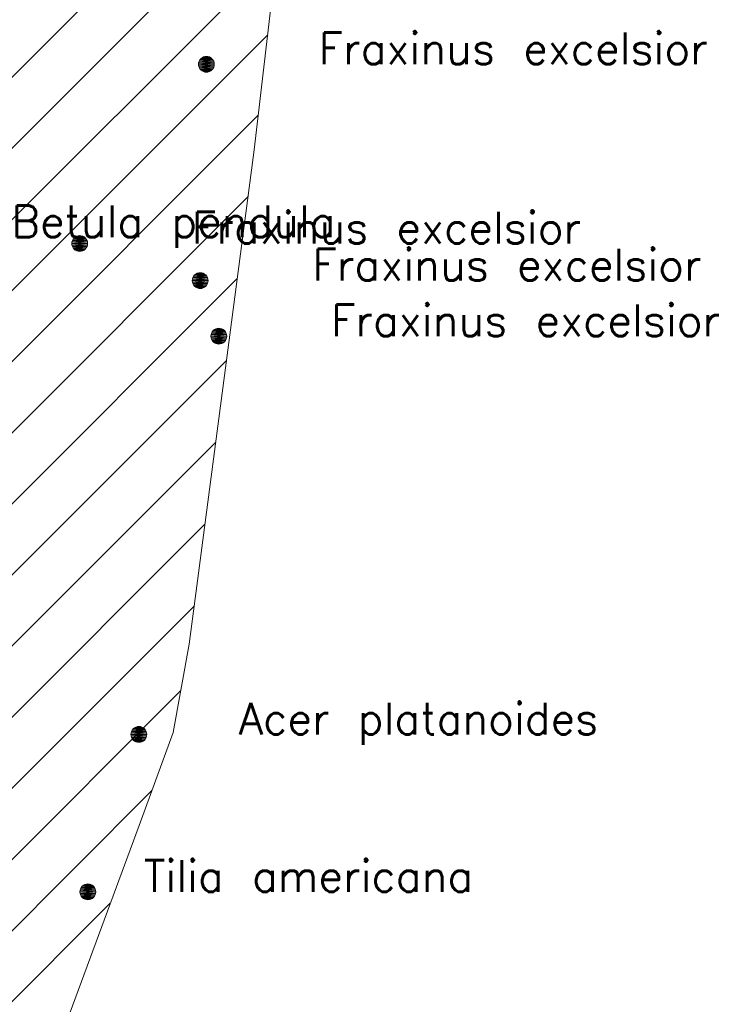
# Model space of a CAD drawing. Header units: metres. Extents: x 102852 to 106916, y 385458 to 392749.
# Tile 18 of 25: x 104658 to 104680, y 386079 to 386110. Entities that reach past the tile are written whole.
import ezdxf
from ezdxf.enums import TextEntityAlignment as Align

# ---------------------------------------------------------------- set-up
doc = ezdxf.new("R2010")
doc.units = ezdxf.units.M
for name, color, linetype, lineweight in [('0-BEPLANTING', 14, 'Continuous', 30), ('B-WE-GR-STRUIK-G', 90, 'Continuous', 13), ('Bomen', 84, 'Continuous', 0), ('Boomsoort', 10, 'Continuous', 0)]:
    doc.layers.add(name, color=color, linetype=linetype, lineweight=lineweight)
doc.styles.add('Style-txt', font='txt.shx')

# ---------------------------------------------------------------- blocks, each defined once
blk = doc.blocks.new('MPOLYGON_514')
at = {"layer": 'Bomen', "flags": 128}
for points in [[(104661.875, 386087.619), (104661.87, 386087.57), (104662.37, 386087.57)], [(104661.889, 386087.666), (104661.875, 386087.619), (104662.365, 386087.619)], [(104661.875, 386087.619), (104662.365, 386087.619), (104662.37, 386087.57)], [(104661.912, 386087.709), (104661.889, 386087.666), (104662.351, 386087.666)], [(104661.889, 386087.666), (104662.351, 386087.666), (104662.365, 386087.619)], [(104661.943, 386087.747), (104661.912, 386087.709), (104662.328, 386087.709)], [(104661.912, 386087.709), (104662.328, 386087.709), (104662.351, 386087.666)], [(104661.981, 386087.778), (104661.943, 386087.747), (104662.297, 386087.747)], [(104661.943, 386087.747), (104662.297, 386087.747), (104662.328, 386087.709)], [(104662.024, 386087.801), (104661.981, 386087.778), (104662.259, 386087.778)], [(104661.981, 386087.778), (104662.259, 386087.778), (104662.297, 386087.747)], [(104662.071, 386087.815), (104662.024, 386087.801), (104662.216, 386087.801)], [(104662.024, 386087.801), (104662.216, 386087.801), (104662.259, 386087.778)], [(104662.12, 386087.82), (104662.071, 386087.815), (104662.169, 386087.815)], [(104662.071, 386087.815), (104662.169, 386087.815), (104662.216, 386087.801)], [(104661.87, 386087.57), (104661.875, 386087.521), (104662.365, 386087.521)], [(104661.87, 386087.57), (104662.37, 386087.57), (104662.365, 386087.521)], [(104661.875, 386087.521), (104661.889, 386087.474), (104662.351, 386087.474)], [(104661.875, 386087.521), (104662.365, 386087.521), (104662.351, 386087.474)], [(104661.889, 386087.474), (104661.912, 386087.431), (104662.328, 386087.431)], [(104661.889, 386087.474), (104662.351, 386087.474), (104662.328, 386087.431)], [(104661.912, 386087.431), (104661.943, 386087.393), (104662.297, 386087.393)], [(104661.912, 386087.431), (104662.328, 386087.431), (104662.297, 386087.393)], [(104661.943, 386087.393), (104661.981, 386087.362), (104662.259, 386087.362)], [(104661.943, 386087.393), (104662.297, 386087.393), (104662.259, 386087.362)], [(104661.981, 386087.362), (104662.024, 386087.339), (104662.216, 386087.339)], [(104661.981, 386087.362), (104662.259, 386087.362), (104662.216, 386087.339)], [(104662.024, 386087.339), (104662.071, 386087.325), (104662.169, 386087.325)], [(104662.024, 386087.339), (104662.216, 386087.339), (104662.169, 386087.325)], [(104662.071, 386087.325), (104662.169, 386087.325), (104662.12, 386087.32)]]:
    blk.add_lwpolyline(points, close=True, dxfattribs=at)
at = {"layer": 'Bomen', "color": 74, "true_color": 0x55aa00, "flags": 128}
for points in [[(104661.87, 386087.57), (104661.875, 386087.619)], [(104661.875, 386087.619), (104661.889, 386087.666)], [(104661.889, 386087.666), (104661.912, 386087.709)], [(104661.912, 386087.709), (104661.943, 386087.747)], [(104661.943, 386087.747), (104661.981, 386087.778)], [(104661.981, 386087.778), (104662.024, 386087.801)], [(104662.024, 386087.801), (104662.071, 386087.815)], [(104662.071, 386087.815), (104662.12, 386087.82)], [(104662.12, 386087.82), (104662.169, 386087.815)], [(104662.169, 386087.815), (104662.216, 386087.801)], [(104662.216, 386087.801), (104662.259, 386087.778)], [(104662.259, 386087.778), (104662.297, 386087.747)], [(104662.297, 386087.747), (104662.328, 386087.709)], [(104662.328, 386087.709), (104662.351, 386087.666)], [(104662.351, 386087.666), (104662.365, 386087.619)], [(104662.365, 386087.619), (104662.37, 386087.57)], [(104661.875, 386087.521), (104661.87, 386087.57)], [(104661.889, 386087.474), (104661.875, 386087.521)], [(104661.912, 386087.431), (104661.889, 386087.474)], [(104661.943, 386087.393), (104661.912, 386087.431)], [(104661.981, 386087.362), (104661.943, 386087.393)], [(104662.024, 386087.339), (104661.981, 386087.362)], [(104662.071, 386087.325), (104662.024, 386087.339)], [(104662.12, 386087.32), (104662.071, 386087.325)], [(104662.169, 386087.325), (104662.12, 386087.32)], [(104662.216, 386087.339), (104662.169, 386087.325)], [(104662.259, 386087.362), (104662.216, 386087.339)], [(104662.297, 386087.393), (104662.259, 386087.362)], [(104662.328, 386087.431), (104662.297, 386087.393)], [(104662.351, 386087.474), (104662.328, 386087.431)], [(104662.365, 386087.521), (104662.351, 386087.474)], [(104662.37, 386087.57), (104662.365, 386087.521)]]:
    blk.add_lwpolyline(points, dxfattribs=at)
at = {"layer": 'Bomen'}
for points in [[(104661.875, 386087.619), (104661.87, 386087.57), (104662.37, 386087.57)], [(104661.889, 386087.666), (104661.875, 386087.619), (104662.365, 386087.619)], [(104661.875, 386087.619), (104662.365, 386087.619), (104662.37, 386087.57)], [(104661.912, 386087.709), (104661.889, 386087.666), (104662.351, 386087.666)], [(104661.889, 386087.666), (104662.351, 386087.666), (104662.365, 386087.619)], [(104661.943, 386087.747), (104661.912, 386087.709), (104662.328, 386087.709)], [(104661.912, 386087.709), (104662.328, 386087.709), (104662.351, 386087.666)], [(104661.981, 386087.778), (104661.943, 386087.747), (104662.297, 386087.747)], [(104661.943, 386087.747), (104662.297, 386087.747), (104662.328, 386087.709)], [(104662.024, 386087.801), (104661.981, 386087.778), (104662.259, 386087.778)], [(104661.981, 386087.778), (104662.259, 386087.778), (104662.297, 386087.747)], [(104662.071, 386087.815), (104662.024, 386087.801), (104662.216, 386087.801)], [(104662.024, 386087.801), (104662.216, 386087.801), (104662.259, 386087.778)], [(104662.12, 386087.82), (104662.071, 386087.815), (104662.169, 386087.815)], [(104662.071, 386087.815), (104662.169, 386087.815), (104662.216, 386087.801)]]:
    blk.add_solid(points, dxfattribs=at)
at = {"layer": 'Bomen', "extrusion": (0, 0, -1)}
for points in [[(-104661.87, 386087.57), (-104661.875, 386087.521), (-104662.365, 386087.521)], [(-104661.87, 386087.57), (-104662.37, 386087.57), (-104662.365, 386087.521)], [(-104661.875, 386087.521), (-104661.889, 386087.474), (-104662.351, 386087.474)], [(-104661.875, 386087.521), (-104662.365, 386087.521), (-104662.351, 386087.474)], [(-104661.889, 386087.474), (-104661.912, 386087.431), (-104662.328, 386087.431)], [(-104661.889, 386087.474), (-104662.351, 386087.474), (-104662.328, 386087.431)], [(-104661.912, 386087.431), (-104661.943, 386087.393), (-104662.297, 386087.393)], [(-104661.912, 386087.431), (-104662.328, 386087.431), (-104662.297, 386087.393)], [(-104661.943, 386087.393), (-104661.981, 386087.362), (-104662.259, 386087.362)], [(-104661.943, 386087.393), (-104662.297, 386087.393), (-104662.259, 386087.362)], [(-104661.981, 386087.362), (-104662.024, 386087.339), (-104662.216, 386087.339)], [(-104661.981, 386087.362), (-104662.259, 386087.362), (-104662.216, 386087.339)], [(-104662.024, 386087.339), (-104662.071, 386087.325), (-104662.169, 386087.325)], [(-104662.024, 386087.339), (-104662.216, 386087.339), (-104662.169, 386087.325)], [(-104662.071, 386087.325), (-104662.169, 386087.325), (-104662.12, 386087.32)]]:
    blk.add_solid(points, dxfattribs=at)
blk = doc.blocks.new('MPOLYGON_638')
at = {"layer": 'Bomen', "flags": 128}
for points in [[(104660.265, 386082.649), (104660.26, 386082.6), (104660.76, 386082.6)], [(104660.279, 386082.696), (104660.265, 386082.649), (104660.755, 386082.649)], [(104660.265, 386082.649), (104660.755, 386082.649), (104660.76, 386082.6)], [(104660.302, 386082.739), (104660.279, 386082.696), (104660.741, 386082.696)], [(104660.279, 386082.696), (104660.741, 386082.696), (104660.755, 386082.649)], [(104660.333, 386082.777), (104660.302, 386082.739), (104660.718, 386082.739)], [(104660.302, 386082.739), (104660.718, 386082.739), (104660.741, 386082.696)], [(104660.371, 386082.808), (104660.333, 386082.777), (104660.687, 386082.777)], [(104660.333, 386082.777), (104660.687, 386082.777), (104660.718, 386082.739)], [(104660.414, 386082.831), (104660.371, 386082.808), (104660.649, 386082.808)], [(104660.371, 386082.808), (104660.649, 386082.808), (104660.687, 386082.777)], [(104660.461, 386082.845), (104660.414, 386082.831), (104660.606, 386082.831)], [(104660.414, 386082.831), (104660.606, 386082.831), (104660.649, 386082.808)], [(104660.51, 386082.85), (104660.461, 386082.845), (104660.559, 386082.845)], [(104660.461, 386082.845), (104660.559, 386082.845), (104660.606, 386082.831)], [(104660.26, 386082.6), (104660.265, 386082.551), (104660.755, 386082.551)], [(104660.26, 386082.6), (104660.76, 386082.6), (104660.755, 386082.551)], [(104660.265, 386082.551), (104660.279, 386082.504), (104660.741, 386082.504)], [(104660.265, 386082.551), (104660.755, 386082.551), (104660.741, 386082.504)], [(104660.279, 386082.504), (104660.302, 386082.461), (104660.718, 386082.461)], [(104660.279, 386082.504), (104660.741, 386082.504), (104660.718, 386082.461)], [(104660.302, 386082.461), (104660.333, 386082.423), (104660.687, 386082.423)], [(104660.302, 386082.461), (104660.718, 386082.461), (104660.687, 386082.423)], [(104660.333, 386082.423), (104660.371, 386082.392), (104660.649, 386082.392)], [(104660.333, 386082.423), (104660.687, 386082.423), (104660.649, 386082.392)], [(104660.371, 386082.392), (104660.414, 386082.369), (104660.606, 386082.369)], [(104660.371, 386082.392), (104660.649, 386082.392), (104660.606, 386082.369)], [(104660.414, 386082.369), (104660.461, 386082.355), (104660.559, 386082.355)], [(104660.414, 386082.369), (104660.606, 386082.369), (104660.559, 386082.355)], [(104660.461, 386082.355), (104660.559, 386082.355), (104660.51, 386082.35)]]:
    blk.add_lwpolyline(points, close=True, dxfattribs=at)
at = {"layer": 'Bomen', "color": 74, "true_color": 0x55aa00, "flags": 128}
for points in [[(104660.26, 386082.6), (104660.265, 386082.649)], [(104660.265, 386082.649), (104660.279, 386082.696)], [(104660.279, 386082.696), (104660.302, 386082.739)], [(104660.302, 386082.739), (104660.333, 386082.777)], [(104660.333, 386082.777), (104660.371, 386082.808)], [(104660.371, 386082.808), (104660.414, 386082.831)], [(104660.414, 386082.831), (104660.461, 386082.845)], [(104660.461, 386082.845), (104660.51, 386082.85)], [(104660.51, 386082.85), (104660.559, 386082.845)], [(104660.559, 386082.845), (104660.606, 386082.831)], [(104660.606, 386082.831), (104660.649, 386082.808)], [(104660.649, 386082.808), (104660.687, 386082.777)], [(104660.687, 386082.777), (104660.718, 386082.739)], [(104660.718, 386082.739), (104660.741, 386082.696)], [(104660.741, 386082.696), (104660.755, 386082.649)], [(104660.755, 386082.649), (104660.76, 386082.6)], [(104660.265, 386082.551), (104660.26, 386082.6)], [(104660.279, 386082.504), (104660.265, 386082.551)], [(104660.302, 386082.461), (104660.279, 386082.504)], [(104660.333, 386082.423), (104660.302, 386082.461)], [(104660.371, 386082.392), (104660.333, 386082.423)], [(104660.414, 386082.369), (104660.371, 386082.392)], [(104660.461, 386082.355), (104660.414, 386082.369)], [(104660.51, 386082.35), (104660.461, 386082.355)], [(104660.559, 386082.355), (104660.51, 386082.35)], [(104660.606, 386082.369), (104660.559, 386082.355)], [(104660.649, 386082.392), (104660.606, 386082.369)], [(104660.687, 386082.423), (104660.649, 386082.392)], [(104660.718, 386082.461), (104660.687, 386082.423)], [(104660.741, 386082.504), (104660.718, 386082.461)], [(104660.755, 386082.551), (104660.741, 386082.504)], [(104660.76, 386082.6), (104660.755, 386082.551)]]:
    blk.add_lwpolyline(points, dxfattribs=at)
at = {"layer": 'Bomen'}
for points in [[(104660.265, 386082.649), (104660.26, 386082.6), (104660.76, 386082.6)], [(104660.279, 386082.696), (104660.265, 386082.649), (104660.755, 386082.649)], [(104660.265, 386082.649), (104660.755, 386082.649), (104660.76, 386082.6)], [(104660.302, 386082.739), (104660.279, 386082.696), (104660.741, 386082.696)], [(104660.279, 386082.696), (104660.741, 386082.696), (104660.755, 386082.649)], [(104660.333, 386082.777), (104660.302, 386082.739), (104660.718, 386082.739)], [(104660.302, 386082.739), (104660.718, 386082.739), (104660.741, 386082.696)], [(104660.371, 386082.808), (104660.333, 386082.777), (104660.687, 386082.777)], [(104660.333, 386082.777), (104660.687, 386082.777), (104660.718, 386082.739)], [(104660.414, 386082.831), (104660.371, 386082.808), (104660.649, 386082.808)], [(104660.371, 386082.808), (104660.649, 386082.808), (104660.687, 386082.777)], [(104660.461, 386082.845), (104660.414, 386082.831), (104660.606, 386082.831)], [(104660.414, 386082.831), (104660.606, 386082.831), (104660.649, 386082.808)], [(104660.51, 386082.85), (104660.461, 386082.845), (104660.559, 386082.845)], [(104660.461, 386082.845), (104660.559, 386082.845), (104660.606, 386082.831)]]:
    blk.add_solid(points, dxfattribs=at)
at = {"layer": 'Bomen', "extrusion": (0, 0, -1)}
for points in [[(-104660.26, 386082.6), (-104660.265, 386082.551), (-104660.755, 386082.551)], [(-104660.26, 386082.6), (-104660.76, 386082.6), (-104660.755, 386082.551)], [(-104660.265, 386082.551), (-104660.279, 386082.504), (-104660.741, 386082.504)], [(-104660.265, 386082.551), (-104660.755, 386082.551), (-104660.741, 386082.504)], [(-104660.279, 386082.504), (-104660.302, 386082.461), (-104660.718, 386082.461)], [(-104660.279, 386082.504), (-104660.741, 386082.504), (-104660.718, 386082.461)], [(-104660.302, 386082.461), (-104660.333, 386082.423), (-104660.687, 386082.423)], [(-104660.302, 386082.461), (-104660.718, 386082.461), (-104660.687, 386082.423)], [(-104660.333, 386082.423), (-104660.371, 386082.392), (-104660.649, 386082.392)], [(-104660.333, 386082.423), (-104660.687, 386082.423), (-104660.649, 386082.392)], [(-104660.371, 386082.392), (-104660.414, 386082.369), (-104660.606, 386082.369)], [(-104660.371, 386082.392), (-104660.649, 386082.392), (-104660.606, 386082.369)], [(-104660.414, 386082.369), (-104660.461, 386082.355), (-104660.559, 386082.355)], [(-104660.414, 386082.369), (-104660.606, 386082.369), (-104660.559, 386082.355)], [(-104660.461, 386082.355), (-104660.559, 386082.355), (-104660.51, 386082.35)]]:
    blk.add_solid(points, dxfattribs=at)
blk = doc.blocks.new('MPOLYGON_698')
at = {"layer": 'Bomen', "flags": 128}
for points in [[(104664.006, 386108.776), (104664.002, 386108.727), (104664.502, 386108.727)], [(104664.021, 386108.823), (104664.006, 386108.776), (104664.497, 386108.776)], [(104664.006, 386108.776), (104664.497, 386108.776), (104664.502, 386108.727)], [(104664.044, 386108.866), (104664.021, 386108.823), (104664.483, 386108.823)], [(104664.021, 386108.823), (104664.483, 386108.823), (104664.497, 386108.776)], [(104664.075, 386108.904), (104664.044, 386108.866), (104664.46, 386108.866)], [(104664.044, 386108.866), (104664.46, 386108.866), (104664.483, 386108.823)], [(104664.113, 386108.935), (104664.075, 386108.904), (104664.428, 386108.904)], [(104664.075, 386108.904), (104664.428, 386108.904), (104664.46, 386108.866)], [(104664.156, 386108.958), (104664.113, 386108.935), (104664.391, 386108.935)], [(104664.113, 386108.935), (104664.391, 386108.935), (104664.428, 386108.904)], [(104664.203, 386108.973), (104664.156, 386108.958), (104664.347, 386108.958)], [(104664.156, 386108.958), (104664.347, 386108.958), (104664.391, 386108.935)], [(104664.252, 386108.977), (104664.203, 386108.973), (104664.3, 386108.973)], [(104664.203, 386108.973), (104664.3, 386108.973), (104664.347, 386108.958)], [(104664.002, 386108.727), (104664.006, 386108.679), (104664.497, 386108.679)], [(104664.002, 386108.727), (104664.502, 386108.727), (104664.497, 386108.679)], [(104664.006, 386108.679), (104664.021, 386108.632), (104664.483, 386108.632)], [(104664.006, 386108.679), (104664.497, 386108.679), (104664.483, 386108.632)], [(104664.021, 386108.632), (104664.044, 386108.588), (104664.46, 386108.588)], [(104664.021, 386108.632), (104664.483, 386108.632), (104664.46, 386108.588)], [(104664.044, 386108.588), (104664.075, 386108.551), (104664.428, 386108.551)], [(104664.044, 386108.588), (104664.46, 386108.588), (104664.428, 386108.551)], [(104664.075, 386108.551), (104664.113, 386108.519), (104664.391, 386108.519)], [(104664.075, 386108.551), (104664.428, 386108.551), (104664.391, 386108.519)], [(104664.113, 386108.519), (104664.156, 386108.496), (104664.347, 386108.496)], [(104664.113, 386108.519), (104664.391, 386108.519), (104664.347, 386108.496)], [(104664.156, 386108.496), (104664.203, 386108.482), (104664.3, 386108.482)], [(104664.156, 386108.496), (104664.347, 386108.496), (104664.3, 386108.482)], [(104664.203, 386108.482), (104664.3, 386108.482), (104664.252, 386108.477)]]:
    blk.add_lwpolyline(points, close=True, dxfattribs=at)
at = {"layer": 'Bomen', "color": 74, "true_color": 0x55aa00, "flags": 128}
for points in [[(104664.002, 386108.727), (104664.006, 386108.776)], [(104664.006, 386108.776), (104664.021, 386108.823)], [(104664.021, 386108.823), (104664.044, 386108.866)], [(104664.044, 386108.866), (104664.075, 386108.904)], [(104664.075, 386108.904), (104664.113, 386108.935)], [(104664.113, 386108.935), (104664.156, 386108.958)], [(104664.156, 386108.958), (104664.203, 386108.973)], [(104664.203, 386108.973), (104664.252, 386108.977)], [(104664.252, 386108.977), (104664.3, 386108.973)], [(104664.3, 386108.973), (104664.347, 386108.958)], [(104664.347, 386108.958), (104664.391, 386108.935)], [(104664.391, 386108.935), (104664.428, 386108.904)], [(104664.428, 386108.904), (104664.46, 386108.866)], [(104664.46, 386108.866), (104664.483, 386108.823)], [(104664.483, 386108.823), (104664.497, 386108.776)], [(104664.497, 386108.776), (104664.502, 386108.727)], [(104664.006, 386108.679), (104664.002, 386108.727)], [(104664.021, 386108.632), (104664.006, 386108.679)], [(104664.044, 386108.588), (104664.021, 386108.632)], [(104664.075, 386108.551), (104664.044, 386108.588)], [(104664.113, 386108.519), (104664.075, 386108.551)], [(104664.156, 386108.496), (104664.113, 386108.519)], [(104664.203, 386108.482), (104664.156, 386108.496)], [(104664.252, 386108.477), (104664.203, 386108.482)], [(104664.3, 386108.482), (104664.252, 386108.477)], [(104664.347, 386108.496), (104664.3, 386108.482)], [(104664.391, 386108.519), (104664.347, 386108.496)], [(104664.428, 386108.551), (104664.391, 386108.519)], [(104664.46, 386108.588), (104664.428, 386108.551)], [(104664.483, 386108.632), (104664.46, 386108.588)], [(104664.497, 386108.679), (104664.483, 386108.632)], [(104664.502, 386108.727), (104664.497, 386108.679)]]:
    blk.add_lwpolyline(points, dxfattribs=at)
at = {"layer": 'Bomen'}
for points in [[(104664.006, 386108.776), (104664.002, 386108.727), (104664.502, 386108.727)], [(104664.021, 386108.823), (104664.006, 386108.776), (104664.497, 386108.776)], [(104664.006, 386108.776), (104664.497, 386108.776), (104664.502, 386108.727)], [(104664.044, 386108.866), (104664.021, 386108.823), (104664.483, 386108.823)], [(104664.021, 386108.823), (104664.483, 386108.823), (104664.497, 386108.776)], [(104664.075, 386108.904), (104664.044, 386108.866), (104664.46, 386108.866)], [(104664.044, 386108.866), (104664.46, 386108.866), (104664.483, 386108.823)], [(104664.113, 386108.935), (104664.075, 386108.904), (104664.428, 386108.904)], [(104664.075, 386108.904), (104664.428, 386108.904), (104664.46, 386108.866)], [(104664.156, 386108.958), (104664.113, 386108.935), (104664.391, 386108.935)], [(104664.113, 386108.935), (104664.391, 386108.935), (104664.428, 386108.904)], [(104664.203, 386108.973), (104664.156, 386108.958), (104664.347, 386108.958)], [(104664.156, 386108.958), (104664.347, 386108.958), (104664.391, 386108.935)], [(104664.252, 386108.977), (104664.203, 386108.973), (104664.3, 386108.973)], [(104664.203, 386108.973), (104664.3, 386108.973), (104664.347, 386108.958)]]:
    blk.add_solid(points, dxfattribs=at)
at = {"layer": 'Bomen', "extrusion": (0, 0, -1)}
for points in [[(-104664.002, 386108.727), (-104664.006, 386108.679), (-104664.497, 386108.679)], [(-104664.002, 386108.727), (-104664.502, 386108.727), (-104664.497, 386108.679)], [(-104664.006, 386108.679), (-104664.021, 386108.632), (-104664.483, 386108.632)], [(-104664.006, 386108.679), (-104664.497, 386108.679), (-104664.483, 386108.632)], [(-104664.021, 386108.632), (-104664.044, 386108.588), (-104664.46, 386108.588)], [(-104664.021, 386108.632), (-104664.483, 386108.632), (-104664.46, 386108.588)], [(-104664.044, 386108.588), (-104664.075, 386108.551), (-104664.428, 386108.551)], [(-104664.044, 386108.588), (-104664.46, 386108.588), (-104664.428, 386108.551)], [(-104664.075, 386108.551), (-104664.113, 386108.519), (-104664.391, 386108.519)], [(-104664.075, 386108.551), (-104664.428, 386108.551), (-104664.391, 386108.519)], [(-104664.113, 386108.519), (-104664.156, 386108.496), (-104664.347, 386108.496)], [(-104664.113, 386108.519), (-104664.391, 386108.519), (-104664.347, 386108.496)], [(-104664.156, 386108.496), (-104664.203, 386108.482), (-104664.3, 386108.482)], [(-104664.156, 386108.496), (-104664.347, 386108.496), (-104664.3, 386108.482)], [(-104664.203, 386108.482), (-104664.3, 386108.482), (-104664.252, 386108.477)]]:
    blk.add_solid(points, dxfattribs=at)
blk = doc.blocks.new('MPOLYGON_699')
at = {"layer": 'Bomen', "flags": 128}
for points in [[(104660.021, 386103.165), (104660.007, 386103.118), (104660.497, 386103.118)], [(104660.044, 386103.208), (104660.021, 386103.165), (104660.483, 386103.165)], [(104660.021, 386103.165), (104660.483, 386103.165), (104660.497, 386103.118)], [(104660.075, 386103.246), (104660.044, 386103.208), (104660.46, 386103.208)], [(104660.044, 386103.208), (104660.46, 386103.208), (104660.483, 386103.165)], [(104660.113, 386103.277), (104660.075, 386103.246), (104660.429, 386103.246)], [(104660.075, 386103.246), (104660.429, 386103.246), (104660.46, 386103.208)], [(104660.156, 386103.3), (104660.113, 386103.277), (104660.391, 386103.277)], [(104660.113, 386103.277), (104660.391, 386103.277), (104660.429, 386103.246)], [(104660.203, 386103.314), (104660.156, 386103.3), (104660.348, 386103.3)], [(104660.156, 386103.3), (104660.348, 386103.3), (104660.391, 386103.277)], [(104660.252, 386103.319), (104660.203, 386103.314), (104660.301, 386103.314)], [(104660.203, 386103.314), (104660.301, 386103.314), (104660.348, 386103.3)], [(104660.007, 386103.118), (104660.002, 386103.069), (104660.502, 386103.069)], [(104660.002, 386103.069), (104660.007, 386103.02), (104660.497, 386103.02)], [(104660.002, 386103.069), (104660.502, 386103.069), (104660.497, 386103.02)], [(104660.007, 386103.118), (104660.497, 386103.118), (104660.502, 386103.069)], [(104660.007, 386103.02), (104660.021, 386102.973), (104660.483, 386102.973)], [(104660.007, 386103.02), (104660.497, 386103.02), (104660.483, 386102.973)], [(104660.021, 386102.973), (104660.044, 386102.93), (104660.46, 386102.93)], [(104660.021, 386102.973), (104660.483, 386102.973), (104660.46, 386102.93)], [(104660.044, 386102.93), (104660.075, 386102.892), (104660.429, 386102.892)], [(104660.044, 386102.93), (104660.46, 386102.93), (104660.429, 386102.892)], [(104660.075, 386102.892), (104660.113, 386102.861), (104660.391, 386102.861)], [(104660.075, 386102.892), (104660.429, 386102.892), (104660.391, 386102.861)], [(104660.113, 386102.861), (104660.156, 386102.838), (104660.348, 386102.838)], [(104660.113, 386102.861), (104660.391, 386102.861), (104660.348, 386102.838)], [(104660.156, 386102.838), (104660.203, 386102.824), (104660.301, 386102.824)], [(104660.156, 386102.838), (104660.348, 386102.838), (104660.301, 386102.824)], [(104660.203, 386102.824), (104660.301, 386102.824), (104660.252, 386102.819)]]:
    blk.add_lwpolyline(points, close=True, dxfattribs=at)
at = {"layer": 'Bomen', "color": 74, "true_color": 0x55aa00, "flags": 128}
for points in [[(104660.007, 386103.118), (104660.021, 386103.165)], [(104660.021, 386103.165), (104660.044, 386103.208)], [(104660.044, 386103.208), (104660.075, 386103.246)], [(104660.075, 386103.246), (104660.113, 386103.277)], [(104660.113, 386103.277), (104660.156, 386103.3)], [(104660.156, 386103.3), (104660.203, 386103.314)], [(104660.203, 386103.314), (104660.252, 386103.319)], [(104660.252, 386103.319), (104660.301, 386103.314)], [(104660.301, 386103.314), (104660.348, 386103.3)], [(104660.348, 386103.3), (104660.391, 386103.277)], [(104660.391, 386103.277), (104660.429, 386103.246)], [(104660.429, 386103.246), (104660.46, 386103.208)], [(104660.46, 386103.208), (104660.483, 386103.165)], [(104660.483, 386103.165), (104660.497, 386103.118)], [(104660.002, 386103.069), (104660.007, 386103.118)], [(104660.007, 386103.02), (104660.002, 386103.069)], [(104660.021, 386102.973), (104660.007, 386103.02)], [(104660.044, 386102.93), (104660.021, 386102.973)], [(104660.075, 386102.892), (104660.044, 386102.93)], [(104660.113, 386102.861), (104660.075, 386102.892)], [(104660.156, 386102.838), (104660.113, 386102.861)], [(104660.391, 386102.861), (104660.348, 386102.838)], [(104660.429, 386102.892), (104660.391, 386102.861)], [(104660.46, 386102.93), (104660.429, 386102.892)], [(104660.483, 386102.973), (104660.46, 386102.93)], [(104660.497, 386103.02), (104660.483, 386102.973)], [(104660.497, 386103.118), (104660.502, 386103.069)], [(104660.502, 386103.069), (104660.497, 386103.02)], [(104660.203, 386102.824), (104660.156, 386102.838)], [(104660.252, 386102.819), (104660.203, 386102.824)], [(104660.301, 386102.824), (104660.252, 386102.819)], [(104660.348, 386102.838), (104660.301, 386102.824)]]:
    blk.add_lwpolyline(points, dxfattribs=at)
at = {"layer": 'Bomen'}
for points in [[(104660.021, 386103.165), (104660.007, 386103.118), (104660.497, 386103.118)], [(104660.044, 386103.208), (104660.021, 386103.165), (104660.483, 386103.165)], [(104660.021, 386103.165), (104660.483, 386103.165), (104660.497, 386103.118)], [(104660.075, 386103.246), (104660.044, 386103.208), (104660.46, 386103.208)], [(104660.044, 386103.208), (104660.46, 386103.208), (104660.483, 386103.165)], [(104660.113, 386103.277), (104660.075, 386103.246), (104660.429, 386103.246)], [(104660.075, 386103.246), (104660.429, 386103.246), (104660.46, 386103.208)], [(104660.156, 386103.3), (104660.113, 386103.277), (104660.391, 386103.277)], [(104660.113, 386103.277), (104660.391, 386103.277), (104660.429, 386103.246)], [(104660.203, 386103.314), (104660.156, 386103.3), (104660.348, 386103.3)], [(104660.156, 386103.3), (104660.348, 386103.3), (104660.391, 386103.277)], [(104660.252, 386103.319), (104660.203, 386103.314), (104660.301, 386103.314)], [(104660.203, 386103.314), (104660.301, 386103.314), (104660.348, 386103.3)], [(104660.007, 386103.118), (104660.002, 386103.069), (104660.502, 386103.069)], [(104660.007, 386103.118), (104660.497, 386103.118), (104660.502, 386103.069)]]:
    blk.add_solid(points, dxfattribs=at)
at = {"layer": 'Bomen', "extrusion": (0, 0, -1)}
for points in [[(-104660.002, 386103.069), (-104660.007, 386103.02), (-104660.497, 386103.02)], [(-104660.002, 386103.069), (-104660.502, 386103.069), (-104660.497, 386103.02)], [(-104660.007, 386103.02), (-104660.021, 386102.973), (-104660.483, 386102.973)], [(-104660.007, 386103.02), (-104660.497, 386103.02), (-104660.483, 386102.973)], [(-104660.021, 386102.973), (-104660.044, 386102.93), (-104660.46, 386102.93)], [(-104660.021, 386102.973), (-104660.483, 386102.973), (-104660.46, 386102.93)], [(-104660.044, 386102.93), (-104660.075, 386102.892), (-104660.429, 386102.892)], [(-104660.044, 386102.93), (-104660.46, 386102.93), (-104660.429, 386102.892)], [(-104660.075, 386102.892), (-104660.113, 386102.861), (-104660.391, 386102.861)], [(-104660.075, 386102.892), (-104660.429, 386102.892), (-104660.391, 386102.861)], [(-104660.113, 386102.861), (-104660.156, 386102.838), (-104660.348, 386102.838)], [(-104660.113, 386102.861), (-104660.391, 386102.861), (-104660.348, 386102.838)], [(-104660.156, 386102.838), (-104660.203, 386102.824), (-104660.301, 386102.824)], [(-104660.156, 386102.838), (-104660.348, 386102.838), (-104660.301, 386102.824)], [(-104660.203, 386102.824), (-104660.301, 386102.824), (-104660.252, 386102.819)]]:
    blk.add_solid(points, dxfattribs=at)
blk = doc.blocks.new('MPOLYGON_700')
at = {"layer": 'Bomen', "flags": 128}
for points in [[(104663.811, 386101.947), (104663.807, 386101.898), (104664.307, 386101.898)], [(104663.826, 386101.994), (104663.811, 386101.947), (104664.302, 386101.947)], [(104663.811, 386101.947), (104664.302, 386101.947), (104664.307, 386101.898)], [(104663.849, 386102.037), (104663.826, 386101.994), (104664.288, 386101.994)], [(104663.826, 386101.994), (104664.288, 386101.994), (104664.302, 386101.947)], [(104663.88, 386102.075), (104663.849, 386102.037), (104664.264, 386102.037)], [(104663.849, 386102.037), (104664.264, 386102.037), (104664.288, 386101.994)], [(104663.918, 386102.106), (104663.88, 386102.075), (104664.233, 386102.075)], [(104663.88, 386102.075), (104664.233, 386102.075), (104664.264, 386102.037)], [(104663.961, 386102.129), (104663.918, 386102.106), (104664.195, 386102.106)], [(104663.918, 386102.106), (104664.195, 386102.106), (104664.233, 386102.075)], [(104664.008, 386102.144), (104663.961, 386102.129), (104664.152, 386102.129)], [(104663.961, 386102.129), (104664.152, 386102.129), (104664.195, 386102.106)], [(104664.057, 386102.148), (104664.008, 386102.144), (104664.105, 386102.144)], [(104664.008, 386102.144), (104664.105, 386102.144), (104664.152, 386102.129)], [(104663.807, 386101.898), (104663.811, 386101.85), (104664.302, 386101.85)], [(104663.807, 386101.898), (104664.307, 386101.898), (104664.302, 386101.85)], [(104663.811, 386101.85), (104663.826, 386101.803), (104664.288, 386101.803)], [(104663.811, 386101.85), (104664.302, 386101.85), (104664.288, 386101.803)], [(104663.826, 386101.803), (104663.849, 386101.76), (104664.264, 386101.76)], [(104663.826, 386101.803), (104664.288, 386101.803), (104664.264, 386101.76)], [(104663.849, 386101.76), (104663.88, 386101.722), (104664.233, 386101.722)], [(104663.849, 386101.76), (104664.264, 386101.76), (104664.233, 386101.722)], [(104663.88, 386101.722), (104663.918, 386101.691), (104664.195, 386101.691)], [(104663.88, 386101.722), (104664.233, 386101.722), (104664.195, 386101.691)], [(104663.918, 386101.691), (104663.961, 386101.668), (104664.152, 386101.668)], [(104663.918, 386101.691), (104664.195, 386101.691), (104664.152, 386101.668)], [(104663.961, 386101.668), (104664.008, 386101.653), (104664.105, 386101.653)], [(104663.961, 386101.668), (104664.152, 386101.668), (104664.105, 386101.653)], [(104664.008, 386101.653), (104664.105, 386101.653), (104664.057, 386101.648)]]:
    blk.add_lwpolyline(points, close=True, dxfattribs=at)
at = {"layer": 'Bomen', "color": 74, "true_color": 0x55aa00, "flags": 128}
for points in [[(104663.807, 386101.898), (104663.811, 386101.947)], [(104663.811, 386101.947), (104663.826, 386101.994)], [(104663.826, 386101.994), (104663.849, 386102.037)], [(104663.849, 386102.037), (104663.88, 386102.075)], [(104663.88, 386102.075), (104663.918, 386102.106)], [(104663.918, 386102.106), (104663.961, 386102.129)], [(104663.961, 386102.129), (104664.008, 386102.144)], [(104664.008, 386102.144), (104664.057, 386102.148)], [(104664.057, 386102.148), (104664.105, 386102.144)], [(104664.105, 386102.144), (104664.152, 386102.129)], [(104664.152, 386102.129), (104664.195, 386102.106)], [(104664.195, 386102.106), (104664.233, 386102.075)], [(104664.233, 386102.075), (104664.264, 386102.037)], [(104664.264, 386102.037), (104664.288, 386101.994)], [(104664.288, 386101.994), (104664.302, 386101.947)], [(104664.302, 386101.947), (104664.307, 386101.898)], [(104663.811, 386101.85), (104663.807, 386101.898)], [(104663.826, 386101.803), (104663.811, 386101.85)], [(104663.849, 386101.76), (104663.826, 386101.803)], [(104663.88, 386101.722), (104663.849, 386101.76)], [(104663.918, 386101.691), (104663.88, 386101.722)], [(104663.961, 386101.668), (104663.918, 386101.691)], [(104664.008, 386101.653), (104663.961, 386101.668)], [(104664.057, 386101.648), (104664.008, 386101.653)], [(104664.105, 386101.653), (104664.057, 386101.648)], [(104664.152, 386101.668), (104664.105, 386101.653)], [(104664.195, 386101.691), (104664.152, 386101.668)], [(104664.233, 386101.722), (104664.195, 386101.691)], [(104664.264, 386101.76), (104664.233, 386101.722)], [(104664.288, 386101.803), (104664.264, 386101.76)], [(104664.302, 386101.85), (104664.288, 386101.803)], [(104664.307, 386101.898), (104664.302, 386101.85)]]:
    blk.add_lwpolyline(points, dxfattribs=at)
at = {"layer": 'Bomen'}
for points in [[(104663.811, 386101.947), (104663.807, 386101.898), (104664.307, 386101.898)], [(104663.826, 386101.994), (104663.811, 386101.947), (104664.302, 386101.947)], [(104663.811, 386101.947), (104664.302, 386101.947), (104664.307, 386101.898)], [(104663.849, 386102.037), (104663.826, 386101.994), (104664.288, 386101.994)], [(104663.826, 386101.994), (104664.288, 386101.994), (104664.302, 386101.947)], [(104663.88, 386102.075), (104663.849, 386102.037), (104664.264, 386102.037)], [(104663.849, 386102.037), (104664.264, 386102.037), (104664.288, 386101.994)], [(104663.918, 386102.106), (104663.88, 386102.075), (104664.233, 386102.075)], [(104663.88, 386102.075), (104664.233, 386102.075), (104664.264, 386102.037)], [(104663.961, 386102.129), (104663.918, 386102.106), (104664.195, 386102.106)], [(104663.918, 386102.106), (104664.195, 386102.106), (104664.233, 386102.075)], [(104664.008, 386102.144), (104663.961, 386102.129), (104664.152, 386102.129)], [(104663.961, 386102.129), (104664.152, 386102.129), (104664.195, 386102.106)], [(104664.057, 386102.148), (104664.008, 386102.144), (104664.105, 386102.144)], [(104664.008, 386102.144), (104664.105, 386102.144), (104664.152, 386102.129)]]:
    blk.add_solid(points, dxfattribs=at)
at = {"layer": 'Bomen', "extrusion": (0, 0, -1)}
for points in [[(-104663.807, 386101.898), (-104663.811, 386101.85), (-104664.302, 386101.85)], [(-104663.807, 386101.898), (-104664.307, 386101.898), (-104664.302, 386101.85)], [(-104663.811, 386101.85), (-104663.826, 386101.803), (-104664.288, 386101.803)], [(-104663.811, 386101.85), (-104664.302, 386101.85), (-104664.288, 386101.803)], [(-104663.826, 386101.803), (-104663.849, 386101.76), (-104664.264, 386101.76)], [(-104663.826, 386101.803), (-104664.288, 386101.803), (-104664.264, 386101.76)], [(-104663.849, 386101.76), (-104663.88, 386101.722), (-104664.233, 386101.722)], [(-104663.849, 386101.76), (-104664.264, 386101.76), (-104664.233, 386101.722)], [(-104663.88, 386101.722), (-104663.918, 386101.691), (-104664.195, 386101.691)], [(-104663.88, 386101.722), (-104664.233, 386101.722), (-104664.195, 386101.691)], [(-104663.918, 386101.691), (-104663.961, 386101.668), (-104664.152, 386101.668)], [(-104663.918, 386101.691), (-104664.195, 386101.691), (-104664.152, 386101.668)], [(-104663.961, 386101.668), (-104664.008, 386101.653), (-104664.105, 386101.653)], [(-104663.961, 386101.668), (-104664.152, 386101.668), (-104664.105, 386101.653)], [(-104664.008, 386101.653), (-104664.105, 386101.653), (-104664.057, 386101.648)]]:
    blk.add_solid(points, dxfattribs=at)
blk = doc.blocks.new('MPOLYGON_701')
at = {"layer": 'Bomen', "flags": 128}
for points in [[(104664.546, 386100.373), (104664.503, 386100.35), (104664.781, 386100.35)], [(104664.593, 386100.388), (104664.546, 386100.373), (104664.738, 386100.373)], [(104664.546, 386100.373), (104664.738, 386100.373), (104664.781, 386100.35)], [(104664.642, 386100.393), (104664.593, 386100.388), (104664.691, 386100.388)], [(104664.593, 386100.388), (104664.691, 386100.388), (104664.738, 386100.373)], [(104664.397, 386100.191), (104664.392, 386100.143), (104664.892, 386100.143)], [(104664.392, 386100.143), (104664.397, 386100.094), (104664.887, 386100.094)], [(104664.392, 386100.143), (104664.892, 386100.143), (104664.887, 386100.094)], [(104664.411, 386100.238), (104664.397, 386100.191), (104664.887, 386100.191)], [(104664.397, 386100.191), (104664.887, 386100.191), (104664.892, 386100.143)], [(104664.397, 386100.094), (104664.411, 386100.047), (104664.873, 386100.047)], [(104664.397, 386100.094), (104664.887, 386100.094), (104664.873, 386100.047)], [(104664.434, 386100.281), (104664.411, 386100.238), (104664.873, 386100.238)], [(104664.411, 386100.238), (104664.873, 386100.238), (104664.887, 386100.191)], [(104664.465, 386100.319), (104664.434, 386100.281), (104664.85, 386100.281)], [(104664.434, 386100.281), (104664.85, 386100.281), (104664.873, 386100.238)], [(104664.503, 386100.35), (104664.465, 386100.319), (104664.819, 386100.319)], [(104664.465, 386100.319), (104664.819, 386100.319), (104664.85, 386100.281)], [(104664.503, 386100.35), (104664.781, 386100.35), (104664.819, 386100.319)], [(104664.411, 386100.047), (104664.434, 386100.004), (104664.85, 386100.004)], [(104664.411, 386100.047), (104664.873, 386100.047), (104664.85, 386100.004)], [(104664.434, 386100.004), (104664.465, 386099.966), (104664.819, 386099.966)], [(104664.434, 386100.004), (104664.85, 386100.004), (104664.819, 386099.966)], [(104664.465, 386099.966), (104664.503, 386099.935), (104664.781, 386099.935)], [(104664.465, 386099.966), (104664.819, 386099.966), (104664.781, 386099.935)], [(104664.503, 386099.935), (104664.546, 386099.912), (104664.738, 386099.912)], [(104664.503, 386099.935), (104664.781, 386099.935), (104664.738, 386099.912)], [(104664.546, 386099.912), (104664.593, 386099.897), (104664.691, 386099.897)], [(104664.546, 386099.912), (104664.738, 386099.912), (104664.691, 386099.897)], [(104664.593, 386099.897), (104664.691, 386099.897), (104664.642, 386099.893)]]:
    blk.add_lwpolyline(points, close=True, dxfattribs=at)
at = {"layer": 'Bomen', "color": 74, "true_color": 0x55aa00, "flags": 128}
for points in [[(104664.503, 386100.35), (104664.546, 386100.373)], [(104664.546, 386100.373), (104664.593, 386100.388)], [(104664.593, 386100.388), (104664.642, 386100.393)], [(104664.642, 386100.393), (104664.691, 386100.388)], [(104664.691, 386100.388), (104664.738, 386100.373)], [(104664.738, 386100.373), (104664.781, 386100.35)], [(104664.392, 386100.143), (104664.397, 386100.191)], [(104664.397, 386100.094), (104664.392, 386100.143)], [(104664.397, 386100.191), (104664.411, 386100.238)], [(104664.411, 386100.047), (104664.397, 386100.094)], [(104664.411, 386100.238), (104664.434, 386100.281)], [(104664.434, 386100.281), (104664.465, 386100.319)], [(104664.465, 386100.319), (104664.503, 386100.35)], [(104664.781, 386100.35), (104664.819, 386100.319)], [(104664.819, 386100.319), (104664.85, 386100.281)], [(104664.85, 386100.281), (104664.873, 386100.238)], [(104664.873, 386100.238), (104664.887, 386100.191)], [(104664.887, 386100.094), (104664.873, 386100.047)], [(104664.887, 386100.191), (104664.892, 386100.143)], [(104664.892, 386100.143), (104664.887, 386100.094)], [(104664.434, 386100.004), (104664.411, 386100.047)], [(104664.465, 386099.966), (104664.434, 386100.004)], [(104664.503, 386099.935), (104664.465, 386099.966)], [(104664.546, 386099.912), (104664.503, 386099.935)], [(104664.593, 386099.897), (104664.546, 386099.912)], [(104664.642, 386099.893), (104664.593, 386099.897)], [(104664.691, 386099.897), (104664.642, 386099.893)], [(104664.738, 386099.912), (104664.691, 386099.897)], [(104664.781, 386099.935), (104664.738, 386099.912)], [(104664.819, 386099.966), (104664.781, 386099.935)], [(104664.85, 386100.004), (104664.819, 386099.966)], [(104664.873, 386100.047), (104664.85, 386100.004)]]:
    blk.add_lwpolyline(points, dxfattribs=at)
at = {"layer": 'Bomen'}
for points in [[(104664.546, 386100.373), (104664.503, 386100.35), (104664.781, 386100.35)], [(104664.593, 386100.388), (104664.546, 386100.373), (104664.738, 386100.373)], [(104664.546, 386100.373), (104664.738, 386100.373), (104664.781, 386100.35)], [(104664.642, 386100.393), (104664.593, 386100.388), (104664.691, 386100.388)], [(104664.593, 386100.388), (104664.691, 386100.388), (104664.738, 386100.373)], [(104664.397, 386100.191), (104664.392, 386100.143), (104664.892, 386100.143)], [(104664.411, 386100.238), (104664.397, 386100.191), (104664.887, 386100.191)], [(104664.397, 386100.191), (104664.887, 386100.191), (104664.892, 386100.143)], [(104664.434, 386100.281), (104664.411, 386100.238), (104664.873, 386100.238)], [(104664.411, 386100.238), (104664.873, 386100.238), (104664.887, 386100.191)], [(104664.465, 386100.319), (104664.434, 386100.281), (104664.85, 386100.281)], [(104664.434, 386100.281), (104664.85, 386100.281), (104664.873, 386100.238)], [(104664.503, 386100.35), (104664.465, 386100.319), (104664.819, 386100.319)], [(104664.465, 386100.319), (104664.819, 386100.319), (104664.85, 386100.281)], [(104664.503, 386100.35), (104664.781, 386100.35), (104664.819, 386100.319)]]:
    blk.add_solid(points, dxfattribs=at)
at = {"layer": 'Bomen', "extrusion": (0, 0, -1)}
for points in [[(-104664.392, 386100.143), (-104664.397, 386100.094), (-104664.887, 386100.094)], [(-104664.392, 386100.143), (-104664.892, 386100.143), (-104664.887, 386100.094)], [(-104664.397, 386100.094), (-104664.411, 386100.047), (-104664.873, 386100.047)], [(-104664.397, 386100.094), (-104664.887, 386100.094), (-104664.873, 386100.047)], [(-104664.411, 386100.047), (-104664.434, 386100.004), (-104664.85, 386100.004)], [(-104664.411, 386100.047), (-104664.873, 386100.047), (-104664.85, 386100.004)], [(-104664.434, 386100.004), (-104664.465, 386099.966), (-104664.819, 386099.966)], [(-104664.434, 386100.004), (-104664.85, 386100.004), (-104664.819, 386099.966)], [(-104664.465, 386099.966), (-104664.503, 386099.935), (-104664.781, 386099.935)], [(-104664.465, 386099.966), (-104664.819, 386099.966), (-104664.781, 386099.935)], [(-104664.503, 386099.935), (-104664.546, 386099.912), (-104664.738, 386099.912)], [(-104664.503, 386099.935), (-104664.781, 386099.935), (-104664.738, 386099.912)], [(-104664.546, 386099.912), (-104664.593, 386099.897), (-104664.691, 386099.897)], [(-104664.546, 386099.912), (-104664.738, 386099.912), (-104664.691, 386099.897)], [(-104664.593, 386099.897), (-104664.691, 386099.897), (-104664.642, 386099.893)]]:
    blk.add_solid(points, dxfattribs=at)

msp = doc.modelspace()

# ---------------------------------------------------------------- hatches: boundary and pattern name
at = {"layer": '0-BEPLANTING', "ltscale": 0.2}
h = msp.add_hatch(dxfattribs=at)
h.set_pattern_fill('ANSI31', color=256, scale=0.1, pattern_type=2)
h.set_pattern_definition([(45, (0, 0), (-1.122532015, 1.122532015), [])])
h.paths.add_polyline_path([(104550.349, 386139.095), (104583.119, 386149.26), (104585.76, 386140.752), (104586.522, 386140.989), (104586.139, 386141.454), (104583.739, 386150.239), (104549.481, 386139.439), (104560.837, 386103.316), (104563.994, 386104.301), (104564.282, 386103.312), (104564.957, 386103.526), (104564.466, 386105.076), (104561.179, 386104.057)])
h.paths.add_polyline_path([(104576.288, 386103.976), (104574.56, 386103.36), (104579.662, 386086.796), (104570.946, 386084.049), (104565.374, 386102.118), (104564.568, 386101.87), (104570.261, 386082.546), (104580.479, 386085.953), (104586.493, 386067.819), (104605.933, 386073.652), (104607.807, 386072.816), (104619.446, 386076.427), (104618.714, 386078.786), (104587.125, 386069.04)])
h.paths.add_polyline_path([(104546.428, 386098.595), (104550.188, 386095.285), (104560.649, 386084.993), (104578.875, 386068.668), (104581.615, 386065.966), (104582.641, 386064.571), (104588.982, 386058.634), (104590.31, 386060.001), (104591.628, 386060.837), (104593.029, 386060.932), (104593.99, 386060.499), (104603.265, 386055.171), (104606.463, 386052.99), (104612.408, 386048.467), (104627.246, 386038.31), (104637.599, 386031.636), (104639.164, 386030.714), (104640.125, 386030.952), (104640.596, 386031.636), (104640.788, 386032.257), (104651.595, 386057.545), (104653.342, 386061.733), (104654.396, 386064.675), (104657.196, 386071.374), (104662.128, 386084.697), (104663.202, 386087.632), (104663.703, 386090.423), (104665.763, 386106.023), (104667.191, 386118.274), (104667.746, 386128.438), (104667.936, 386135.525), (104655.45, 386131.782), (104645.433, 386128.766), (104657.961, 386089.565), (104644.28, 386085.411), (104650.778, 386064.307), (104612.176, 386053.036), (104605.672, 386073.156), (104586.236, 386067.324), (104580.226, 386085.447), (104569.994, 386082.036), (104564.184, 386101.756), (104556.941, 386099.534), (104555.749, 386103.775), (104553.935, 386103.219), (104552.023, 386109.457), (104556.883, 386110.959), (104558.813, 386104.715), (104557.338, 386104.263), (104558.179, 386101.463), (104560.357, 386102.118), (104548.509, 386139.899), (104547.477, 386141.457), (104546.532, 386140.596), (104546.166, 386140.244), (104545.522, 386139.611), (104544.997, 386138.877), (104544.605, 386138.063), (104544.358, 386137.195), (104539.677, 386121.483), (104549.907, 386120.041), (104548.007, 386107.222), (104545.744, 386099.836)])
h.paths.add_polyline_path([(104572.22, 386145.491), (104582.317, 386148.623), (104581.428, 386151.489), (104571.331, 386148.357)], flags=9)

# ---------------------------------------------------------------- linework, layer by layer
at = {"layer": 'B-WE-GR-STRUIK-G', "flags": 128}
msp.add_lwpolyline([(104612.408, 386048.467), (104627.246, 386038.31), (104637.599, 386031.636), (104639.164, 386030.714), (104639.544, 386030.761), (104640.125, 386030.952), (104640.596, 386031.636), (104640.788, 386032.257), (104651.595, 386057.545), (104653.342, 386061.733), (104654.396, 386064.675), (104657.196, 386071.374), (104662.128, 386084.697), (104663.202, 386087.632), (104663.703, 386090.423), (104665.763, 386106.023), (104667.191, 386118.274), (104667.746, 386128.438), (104668.023, 386138.786)], dxfattribs=at)

# ---------------------------------------------------------------- block references
at = {"layer": 'Bomen', "rotation": 360}
for name in ['MPOLYGON_698', 'MPOLYGON_699', 'MPOLYGON_700', 'MPOLYGON_701', 'MPOLYGON_514', 'MPOLYGON_638']:
    msp.add_blockref(name, (0, 0, 0.134), dxfattribs=at)

# ---------------------------------------------------------------- texts
at = {"layer": 'Boomsoort', "color": 7, "style": 'Style-txt'}
for s, p in [('Fraxinus excelsior', (104680.085, 386108.727, 0.134)), ('Betula pendula', (104668.334, 386103.264, 0.134)), ('Fraxinus excelsior', (104676.085, 386103.069, 0.134)), ('Fraxinus excelsior', (104679.89, 386101.898, 0.134)), ('Fraxinus excelsior', (104680.475, 386100.143, 0.134)), ('Acer platanoides', (104676.62, 386087.57, 0.134)), ('Tilia americana', (104672.677, 386082.6, 0.134))]:
    msp.add_text(s, height=1, dxfattribs=at).set_placement(p, align=Align.RIGHT)

doc.saveas('drawing.dxf')
